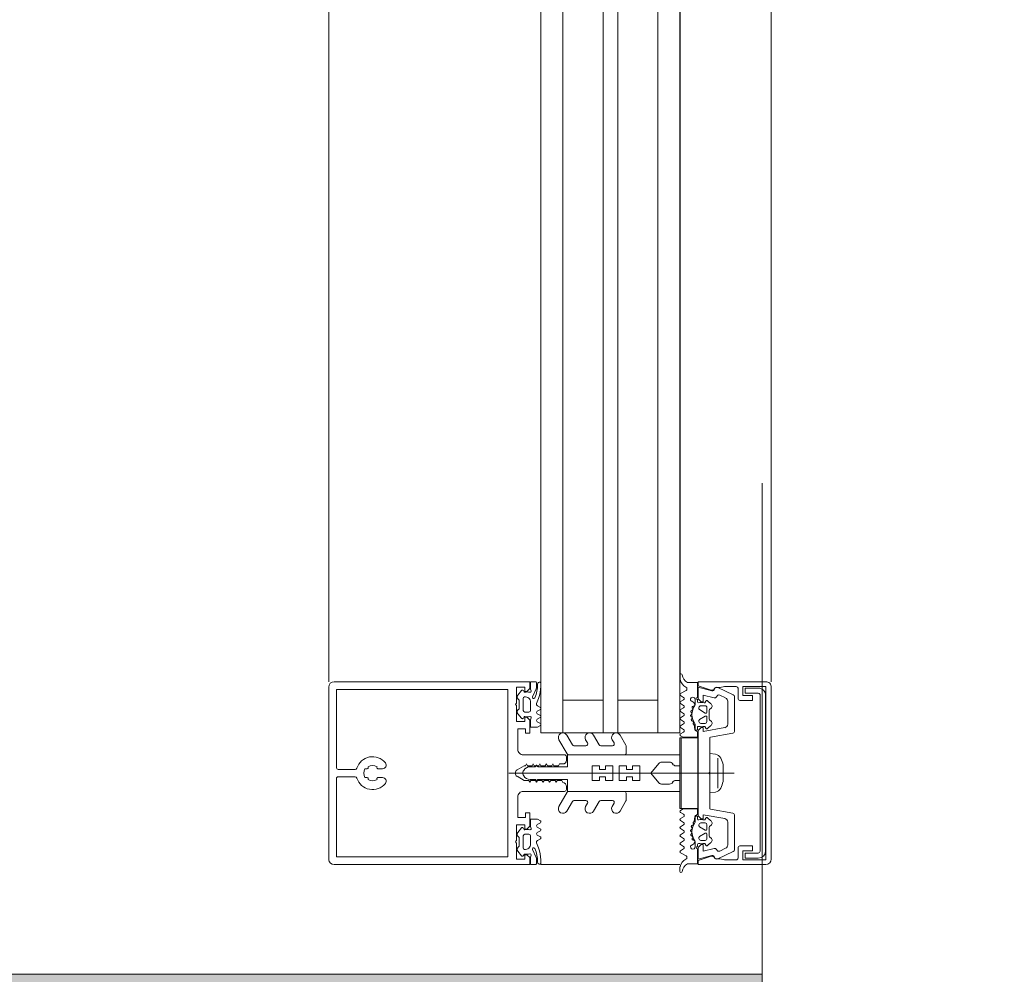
# Model space of a CAD drawing. Header units: centimetres. Extents: x -1316 to 21770, y -8842 to 3590.
# Tile 45 of 125: x -576 to -549, y 1383 to 1409. Entities that reach past the tile are written whole.
import ezdxf

# ---------------------------------------------------------------- set-up
doc = ezdxf.new("R2010")
doc.units = ezdxf.units.CM
doc.linetypes.add('Dash', pattern=[60, 30, -30])
doc.linetypes.add('Ponad', pattern=[39.688, 23.813, -15.875])
for name, color, linetype, lineweight in [('A-DETL', 90, 'Continuous', 9), ('A-DETL-GENF', 92, 'Continuous', 9), ('A-FLOR-OVHD', 1, 'Ponad', 9), ('A-GLAZ-CURT', 52, 'Continuous', 9), ('A-GLAZ-CWMG', 51, 'Continuous', 9), ('A-WALL', 113, 'Continuous', 13), ('A-WALL-PATT', 111, 'Continuous', 13)]:
    doc.layers.add(name, color=color, linetype=linetype, lineweight=lineweight)

# ---------------------------------------------------------------- blocks, each defined once
blk = doc.blocks.new('Rectangular Mullion - SI_CovCap-20mm_Tran-55mm-2281819-5_piętro III __10_50 m_ - stan projektowany')
at = {"layer": 'A-DETL-GENF'}
for p, q in [((-2.5, 9.45), (-2.5, 7.8)), ((2.366, 9.6), (-2.35, 9.6)), ((2.5, 7.8), (2.5, 9.451)), ((-2.5, 9.39), (-2.5, 4.79)), ((-2.29, 9.39), (-2.29, 4.79)), ((-0.1, 8.877), (-0.1, 9.34)), ((0.1, 9.34), (0.1, 8.877)), ((2.29, 9.39), (2.29, 4.79)), ((2.5, 9.39), (2.5, 4.79)), ((-0.12, 8.608), (-0.12, 8.547)), ((0.12, 8.547), (0.12, 8.608)), ((-0.12, 8.253), (-0.12, 8.128)), ((0.12, 8.128), (0.12, 8.253)), ((0, -1.485), (0, 4.678)), ((-2.26, 4.327), (-2.136, 4.43)), ((-2.022, 4.419), (-2.014, 4.409)), ((-1.975, 4.39), (-1.783, 4.39)), ((-1.745, 4.409), (-1.737, 4.419)), ((-1.623, 4.43), (-1.499, 4.327)), ((1.623, 4.43), (1.499, 4.327)), ((1.745, 4.409), (1.737, 4.419)), ((1.975, 4.39), (1.783, 4.39)), ((2.022, 4.419), (2.014, 4.409)), ((2.26, 4.327), (2.136, 4.43)), ((-2.221, 4.258), (-2.256, 4.278)), ((-2.043, 4.28), (-1.716, 4.28)), ((-1.717, 4.08), (-1.939, 4.08)), ((-1.669, 4.238), (-1.669, 4.13)), ((-1.503, 4.278), (-1.538, 4.258)), ((-0.501, 4.28), (-0.501, 3.15)), ((-0.176, 3.957), (-0.176, 4.096)), ((-0.076, 4.269), (-0.051, 4.283)), ((0.074, 4.269), (0.049, 4.283)), ((0.174, 3.957), (0.174, 4.096)), ((0.499, 3.15), (0.499, 4.28)), ((1.503, 4.278), (1.538, 4.258)), ((1.669, 4.238), (1.669, 4.13)), ((2.043, 4.28), (1.716, 4.28)), ((1.717, 4.08), (1.939, 4.08)), ((2.221, 4.258), (2.256, 4.278)), ((-2.35, 3.918), (-2.479, 3.918)), ((-2.372, 3.801), (-2.471, 3.801)), ((-2.088, 4.025), (-2.309, 3.927)), ((-1.904, 3.918), (-2.045, 3.865)), ((-1.795, 3.813), (-1.843, 3.896)), ((-1.695, 3.897), (-1.743, 3.813)), ((-1.575, 3.813), (-1.624, 3.897)), ((-1.475, 3.897), (-1.522, 3.816)), ((-1.354, 3.813), (-1.402, 3.897)), ((-0.211, 3.925), (-0.186, 3.94)), ((-0.186, 3.894), (-0.211, 3.908)), ((0.209, 3.925), (0.184, 3.94)), ((0.184, 3.894), (0.209, 3.908)), ((1.354, 3.813), (1.402, 3.897)), ((1.475, 3.897), (1.522, 3.816)), ((1.575, 3.813), (1.624, 3.897)), ((1.695, 3.897), (1.743, 3.813)), ((1.795, 3.813), (1.843, 3.896)), ((1.904, 3.918), (2.045, 3.865)), ((2.088, 4.025), (2.309, 3.927)), ((2.35, 3.918), (2.479, 3.918)), ((2.372, 3.801), (2.471, 3.801)), ((-0.913, 3.305), (-0.526, 3.081)), ((0.912, 3.305), (0.524, 3.081)), ((-0.776, 2.937), (-1.038, 3.088)), ((-0.501, 3.038), (-0.501, 1.517)), ((-0.451, 3.1), (-0.351, 3.1)), ((0.365, 3.1), (0.45, 3.1)), ((0.499, 3.038), (0.499, 1.517)), ((0.774, 2.937), (1.037, 3.088)), ((-0.751, 2.568), (-0.751, 2.894)), ((0.749, 2.568), (0.749, 2.894)), ((-0.913, 2.575), (-0.826, 2.524)), ((0.912, 2.575), (0.824, 2.524)), ((-0.776, 2.207), (-1.038, 2.358)), ((-0.751, 1.842), (-0.751, 2.164)), ((0.749, 1.842), (0.749, 2.164)), ((0.774, 2.207), (1.037, 2.358)), ((-0.762, 1.474), (-1.038, 1.633)), ((-0.913, 1.849), (-0.826, 1.799)), ((0.761, 1.474), (1.037, 1.633)), ((0.912, 1.849), (0.824, 1.799)), ((-0.551, 1.467), (-0.737, 1.467)), ((0.549, 1.467), (0.736, 1.467)), ((-0.301, 0.498), (-0.301, 0.283)), ((0.299, 0.498), (0.299, 0.283)), ((-2.599, -0.001), (-2.687, -0.001)), ((-2.175, -0.018), (-2.263, -0.17)), ((-2.073, -0.102), (-2.124, -0.017)), ((-1.955, -0.017), (-2.005, -0.102)), ((-1.853, -0.102), (-1.903, -0.017)), ((-1.736, -0.017), (-1.785, -0.102)), ((-1.634, -0.103), (-1.684, -0.017)), ((-1.516, -0.017), (-1.565, -0.102)), ((-1.414, -0.103), (-1.464, -0.017)), ((-1.296, -0.017), (-1.345, -0.103)), ((-1.196, -0.098), (-1.244, -0.017)), ((-1.075, -0.016), (-1.123, -0.099)), ((1.075, -0.016), (1.123, -0.099)), ((1.196, -0.098), (1.244, -0.017)), ((1.296, -0.017), (1.345, -0.103)), ((1.414, -0.103), (1.464, -0.017)), ((1.516, -0.017), (1.565, -0.102)), ((1.634, -0.103), (1.684, -0.017)), ((1.736, -0.017), (1.785, -0.102)), ((1.853, -0.102), (1.903, -0.017)), ((1.955, -0.017), (2.005, -0.102)), ((2.073, -0.102), (2.124, -0.017)), ((2.175, -0.018), (2.263, -0.17)), ((2.599, -0.001), (2.687, -0.001)), ((-1.882, -0.42), (-2.01, -0.42)), ((-2.01, -0.48), (-1.95, -0.48)), ((-1.975, -0.31), (-1.947, -0.359)), ((-1.828, -0.377), (-1.827, -0.362)), ((-1.79, -0.52), (-1.762, -0.52)), ((-1.786, -0.34), (-1.768, -0.351)), ((-1.736, -0.535), (-1.644, -0.695)), ((-1.722, -0.333), (-1.717, -0.32)), ((-1.668, -0.308), (-1.653, -0.322)), ((-1.605, -0.317), (-1.597, -0.304)), ((-1.556, -0.695), (-1.464, -0.535)), ((-1.546, -0.306), (-1.536, -0.323)), ((-1.487, -0.331), (-1.476, -0.321)), ((-1.438, -0.52), (-1.41, -0.52)), ((-1.427, -0.336), (-1.422, -0.356)), ((-1.379, -0.375), (-1.366, -0.368)), ((-1.249, -0.48), (-1.184, -0.48)), ((1.249, -0.48), (1.184, -0.48)), ((1.379, -0.375), (1.366, -0.368)), ((1.438, -0.52), (1.41, -0.52)), ((1.427, -0.336), (1.422, -0.356)), ((1.556, -0.695), (1.464, -0.535)), ((1.487, -0.331), (1.476, -0.321)), ((1.546, -0.306), (1.536, -0.323)), ((1.605, -0.317), (1.597, -0.304)), ((1.736, -0.535), (1.644, -0.695)), ((1.668, -0.308), (1.653, -0.322)), ((1.722, -0.333), (1.717, -0.32)), ((1.79, -0.52), (1.762, -0.52)), ((1.786, -0.34), (1.768, -0.351)), ((1.828, -0.377), (1.827, -0.362)), ((1.882, -0.42), (2.01, -0.42)), ((1.975, -0.31), (1.947, -0.359)), ((2.01, -0.48), (1.95, -0.48)), ((-1.978, -0.754), (-1.896, -0.851)), ((-1.84, -0.69), (-1.84, -0.57)), ((-1.67, -0.74), (-1.79, -0.74)), ((-1.715, -0.8), (-1.485, -0.8)), ((-1.41, -0.74), (-1.53, -0.74)), ((-1.36, -0.57), (-1.36, -0.69)), ((-1.304, -0.851), (-1.222, -0.754)), ((1.304, -0.851), (1.222, -0.754)), ((1.36, -0.57), (1.36, -0.69)), ((1.41, -0.74), (1.53, -0.74)), ((1.715, -0.8), (1.485, -0.8)), ((1.67, -0.74), (1.79, -0.74)), ((1.84, -0.69), (1.84, -0.57)), ((1.978, -0.754), (1.896, -0.851)), ((-2.344, -1.034), (-2.145, -1.461)), ((-1.09, -1.449), (-0.982, -0.84)), ((-0.953, -0.815), (-0.025, -0.815)), ((0.408, -1.036), (-0.408, -1.036)), ((0.025, -0.815), (0.953, -0.815)), ((0.982, -0.84), (1.09, -1.449)), ((2.145, -1.461), (2.344, -1.034)), ((-2.055, -1.252), (-2.131, -1.089)), ((-1.342, -1.31), (-1.964, -1.31)), ((-0.225, -1.183), (0.225, -1.183)), ((1.964, -1.31), (1.342, -1.31)), ((2.131, -1.089), (2.055, -1.252)), ((-2.32, -1.59), (-2.04, -1.59)), ((-2.1, -1.49), (-1.139, -1.49)), ((1.139, -1.49), (2.1, -1.49)), ((2.04, -1.59), (2.32, -1.59)), ((2.135, -2.195), (-2.135, -2.195)), ((-2.125, -2.345), (2.125, -2.345)), ((2.35, -2.5), (-2.35, -2.5))]:
    blk.add_line(p, q, dxfattribs=at)
at = {"layer": 'A-DETL-GENF', "flags": 128}
for points in [[(-0.15, 9.39), (-2.29, 9.39), (-2.29, 7.8)], [(2.29, 7.8), (2.29, 9.39), (0.15, 9.39)], [(-2.501, 4.9), (-2.501, 4.1), (-2.311, 4.1), (-2.231, 4.18), (-2.231, 4.24), (-2.351, 4.24), (-2.351, 4.47), (-1.906, 4.47)], [(-2.291, 4.9), (-2.291, 4.7), (2.289, 4.7), (2.289, 4.9)], [(1.904, 4.47), (2.349, 4.47), (2.349, 4.24), (2.23, 4.24), (2.23, 4.18), (2.31, 4.1), (2.499, 4.1), (2.499, 4.9)], [(-1.856, 4.47), (-1.411, 4.47), (-1.411, 4.24), (-1.53, 4.24), (-1.53, 4.18), (-1.45, 4.1), (-1.091, 4.1), (-1.091, 4.22), (-1.211, 4.22), (-1.211, 4.43), (-0.651, 4.43)], [(-0.251, 3.2), (-0.251, 3.29), (-0.201, 3.32), (-0.201, 3.441), (-0.251, 3.47), (-0.201, 3.499), (-0.201, 3.621), (-0.251, 3.65), (-0.201, 3.679), (-0.201, 3.801), (-0.251, 3.83), (-0.201, 3.859), (-0.201, 3.981), (-0.251, 4.01), (-0.201, 4.039), (-0.201, 4.161), (-0.251, 4.19), (-0.2, 4.219), (-0.2, 4.255), (-0.088, 4.45)], [(0.087, 4.45), (0.199, 4.255), (0.199, 4.129), (0.249, 4.1), (0.199, 4.071), (0.199, 3.949), (0.249, 3.92), (0.199, 3.891), (0.199, 3.769), (0.249, 3.74), (0.199, 3.711), (0.199, 3.589), (0.249, 3.56), (0.199, 3.531), (0.199, 3.409), (0.249, 3.38), (0.199, 3.351), (0.199, 3.23), (0.252, 3.2)], [(0.649, 4.43), (1.209, 4.43), (1.209, 4.22), (1.089, 4.22), (1.089, 4.1), (1.449, 4.1), (1.529, 4.18), (1.529, 4.24), (1.409, 4.24), (1.409, 4.47), (1.855, 4.47)], [(-2.499, 3.938), (-2.499, 4.08), (-2.298, 4.08), (-2.247, 4.067)], [(-1.512, 4.067), (-1.461, 4.08), (-1.259, 4.08), (-1.259, 3.888), (-1.302, 3.813)], [(-0.265, 0.575), (-0.001, 0.797), (-0.001, 1.097), (-0.201, 1.097), (-0.201, 1.297), (-0.101, 1.297), (-0.101, 1.463), (-0.201, 1.463), (-0.201, 1.663), (-0.001, 1.663), (-0.001, 1.83), (-0.201, 1.83), (-0.201, 2.03), (-0.101, 2.03), (-0.101, 2.197), (-0.201, 2.197), (-0.201, 2.397), (-0.001, 2.397), (-0.001, 4.297), (-0.001, 2.397), (0.199, 2.397), (0.199, 2.197), (0.099, 2.197), (0.099, 2.03), (0.199, 2.03), (0.199, 1.83), (-0.001, 1.83), (-0.001, 1.663), (0.199, 1.663), (0.199, 1.463), (0.099, 1.463), (0.099, 1.297), (0.199, 1.297), (0.199, 1.097), (-0.001, 1.097), (-0.001, 0.797), (0.264, 0.575)], [(1.512, 4.067), (1.461, 4.08), (1.259, 4.08), (1.259, 3.888), (1.302, 3.813)], [(2.499, 3.938), (2.499, 4.08), (2.298, 4.08), (2.247, 4.067)], [(-0.201, 0.11), (-0.201, -0.003), (-0.501, -0.003), (-0.501, 3.067), (-0.176, 3.067), (-0.176, 3.876)], [(0.199, 0.11), (0.199, -0.003), (0.499, -0.003), (0.499, 3.067), (0.174, 3.067), (0.174, 3.876)], [(-2.48, -0.211), (-2.48, -0.48), (-2.07, -0.48)], [(-1.115, -0.48), (-0.98, -0.48), (-0.98, -0.09), (-1.023, -0.016)], [(1.115, -0.48), (0.98, -0.48), (0.98, -0.09), (1.023, -0.016)], [(2.48, -0.211), (2.48, -0.48), (2.07, -0.48)], [(-2.5, -2.35), (-2.5, -0.5), (-2.39, -0.5), (-2.273, -0.858)], [(-2.058, -0.934), (-2.136, -0.64), (-1.95, -0.64), (-1.95, -0.58), (-2.03, -0.5), (-2.35, -0.5), (-2.25, -0.874)], [(-1.203, -0.42), (-1.325, -0.42), (-1.322, -0.394), (-1.195, -0.41)], [(1.244, -1.227), (1.14, -0.64), (1.25, -0.64), (1.25, -0.58), (1.17, -0.5), (-1.17, -0.5), (-1.25, -0.58), (-1.25, -0.64), (-1.14, -0.64), (-1.244, -1.227)], [(1.203, -0.42), (1.325, -0.42), (1.322, -0.394), (1.195, -0.41)], [(2.25, -0.874), (2.35, -0.5), (2.03, -0.5), (1.95, -0.58), (1.95, -0.64), (2.136, -0.64), (2.058, -0.934)], [(2.273, -0.858), (2.39, -0.5), (2.5, -0.5), (2.5, -2.35)], [(-1.92, -0.667), (-1.92, -0.68), (-1.97, -0.709)], [(-1.23, -0.709), (-1.28, -0.68), (-1.28, -0.667)], [(1.23, -0.709), (1.28, -0.68), (1.28, -0.667)], [(1.92, -0.667), (1.92, -0.68), (1.97, -0.709)], [(-2.34, -1.001), (-2.34, -1.106), (-2.37, -1.224), (-2.37, -1.539)], [(0.52, -0.974), (0.54, -0.821), (-0.54, -0.821), (-0.52, -0.974)], [(2.37, -1.54), (2.37, -1.224), (2.34, -1.106), (2.34, -1.001)], [(-1.99, -1.64), (-1.99, -1.99), (-2.12, -1.99), (-2.12, -1.72), (-2.37, -1.72), (-2.37, -2.35), (2.37, -2.35), (2.37, -1.72), (2.12, -1.72), (2.12, -1.99), (1.99, -1.99), (1.99, -1.64)], [(-2.185, -2.145), (-2.185, -1.785), (-2.325, -1.785), (-2.325, -2.145)], [(2.325, -2.145), (2.325, -1.785), (2.185, -1.785), (2.185, -2.145)]]:
    blk.add_lwpolyline(points, dxfattribs=at)
for points in [[(0.97, 0), (-0.97, 0), (-0.97, -0.04), (0.97, -0.04)], [(0.97, -0.04), (-0.97, -0.04), (-0.97, -0.49), (0.97, -0.49)]]:
    blk.add_lwpolyline(points, close=True, dxfattribs=at)
at = {"layer": 'A-DETL-GENF'}
for centre, radius, start, end in [((-2.35, 9.45), 0.15, 90.0003, 179.9997), ((2.35, 9.451), 0.15, 0.1055, 83.878), ((-0.15, 9.34), 0.05, 0.0077, 89.9923), ((0.15, 9.34), 0.05, 89.9791, 180.0209), ((0, 8.4), 0.45, 107.4982, 231.0552), ((-0.15, 8.877), 0.05, 287.4982, 0), ((0, 8.4), 0.24, 60, 120), ((0.15, 8.877), 0.05, 180, 252.583), ((0, 8.4), 0.45, 308.9448, 72.583), ((0, 8.4), 0.21, 143.7768, 216.2232), ((-0.15, 8.547), 0.03, 229.6807, 0), ((0.15, 8.547), 0.03, 180, 310.3193), ((0, 8.4), 0.21, 323.7768, 36.2232), ((-0.22, 8.128), 0.1, 231.0552, 0), ((-0.15, 8.253), 0.03, 0, 130.3193), ((0.15, 8.253), 0.03, 49.6807, 180), ((0.22, 8.128), 0.1, 180, 308.9448), ((-2.241, 4.304), 0.03, 128.5798, 239.9915), ((-2.085, 4.368), 0.08, 38.8475, 129.685), ((-1.975, 4.44), 0.05, 218.8475, 270), ((-1.881, 4.465), 0.0255, 12.35, 167.65), ((-1.783, 4.44), 0.05, 270, 321.1528), ((-1.674, 4.368), 0.08, 50.315, 141.1528), ((-1.518, 4.304), 0.03, 300.0085, 51.4202), ((-0.65, 4.28), 0.15, 359.9706, 90.0294), ((0, 4.401), 0.1, 28.7984, 151.2016), ((0.649, 4.28), 0.15, 89.9706, 180.0294), ((1.518, 4.304), 0.03, 128.5798, 239.9915), ((1.674, 4.368), 0.08, 38.8472, 129.685), ((1.783, 4.44), 0.05, 218.8472, 270), ((1.88, 4.465), 0.0255, 12.35, 167.65), ((1.975, 4.44), 0.05, 270, 321.1525), ((2.085, 4.368), 0.08, 50.315, 141.1525), ((2.241, 4.304), 0.03, 300.0085, 51.4202), ((-2.239, 4.096), 0.03, 255.4027, 14.3746), ((-2.231, 4.24), 0.02, 346.6587, 60.0171), ((-1.942, 4.172), 0.277, 166.6587, 194.3746), ((-1.94, 4.228), 0.148, 172.4164, 270.2404), ((-2.04, 4.23), 0.0496, 92.7559, 159.6878), ((-1.72, 4.13), 0.0502, 273.3323, 359.7322), ((-1.719, 4.23), 0.0499, 9.2263, 86.9893), ((-1.52, 4.096), 0.03, 165.6254, 284.5942), ((-1.817, 4.172), 0.277, 345.6254, 13.341), ((-1.528, 4.24), 0.02, 119.9847, 193.341), ((0.024, 4.096), 0.2, 120, 180), ((-0.001, 4.197), 0.1, 90, 120), ((-0.001, 4.197), 0.1, 60, 90), ((-0.026, 4.096), 0.2, 360, 60), ((1.52, 4.096), 0.03, 255.4058, 14.3746), ((1.528, 4.24), 0.02, 346.659, 60.0153), ((1.817, 4.172), 0.277, 166.659, 194.3746), ((1.719, 4.23), 0.0499, 93.0107, 170.7737), ((1.72, 4.13), 0.0502, 180.2678, 266.6677), ((1.94, 4.228), 0.148, 269.7596, 7.5836), ((2.04, 4.23), 0.0496, 20.3122, 87.2441), ((2.239, 4.096), 0.03, 165.6254, 284.5973), ((1.942, 4.172), 0.277, 345.6254, 13.3413), ((2.231, 4.24), 0.02, 119.9829, 193.3413), ((-2.479, 3.938), 0.02, 180.0007, 269.9993), ((-2.434, 3.831), 0.059, 88.5974, 194.6036), ((-2.471, 3.821), 0.02, 194.6036, 270), ((-2.426, 4.822), 0.933, 269.587, 293.0035), ((-2.398, 4.798), 0.997, 271.4989, 290.69), ((-2.35, 4.018), 0.1, 270.0001, 294), ((-2.074, 3.995), 0.0337, 293.0035, 114), ((-1.887, 3.871), 0.05, 30.069, 110.536), ((-1.769, 3.828), 0.03, 210.0871, 329.9129), ((-1.66, 3.878), 0.0402, 27.7922, 152.3701), ((-1.549, 3.828), 0.0299, 210.122, 335.064), ((-1.439, 3.877), 0.0414, 28.176, 151.824), ((-1.328, 3.828), 0.0301, 210.1258, 329.8742), ((-0.206, 3.917), 0.01, 120.0303, 239.9802), ((-0.196, 3.957), 0.02, 300.0303, 360), ((-0.196, 3.876), 0.02, 360, 59.9802), ((0.194, 3.957), 0.02, 180, 239.9697), ((0.194, 3.876), 0.02, 120.0198, 180), ((0.204, 3.917), 0.01, 300.0198, 59.9697), ((1.328, 3.828), 0.0301, 210.1258, 329.8742), ((1.439, 3.877), 0.0414, 28.176, 151.824), ((1.549, 3.828), 0.0299, 204.936, 329.878), ((1.66, 3.878), 0.0402, 27.6299, 152.2078), ((1.769, 3.828), 0.03, 210.0871, 329.9129), ((1.887, 3.871), 0.05, 69.464, 149.931), ((2.074, 3.995), 0.0337, 66, 246.9965), ((2.398, 4.798), 0.997, 249.31, 268.5011), ((2.426, 4.822), 0.933, 246.9965, 270.413), ((2.35, 4.018), 0.1, 246, 269.9999), ((2.434, 3.831), 0.059, 345.3964, 91.4026), ((2.471, 3.821), 0.02, 270, 345.3964), ((2.479, 3.938), 0.02, 270.0007, 359.9993), ((-0.976, 3.197), 0.125, 60, 240), ((0.974, 3.197), 0.125, 300, 120), ((-0.551, 3.038), 0.05, 360, 60), ((-0.451, 3.15), 0.05, 179.9899, 270.0101), ((-0.351, 3.2), 0.0999, 269.9704, 0.0296), ((0.375, 3.225), 0.126, 191.5693, 265.5931), ((0.449, 3.15), 0.05, 270.9313, 359.9852), ((0.549, 3.038), 0.05, 120, 180), ((-0.801, 2.894), 0.05, 360, 60), ((0.799, 2.894), 0.05, 120, 180), ((-0.976, 2.467), 0.125, 60, 240), ((-0.801, 2.568), 0.05, 240, 360), ((0.799, 2.568), 0.05, 180, 300), ((0.974, 2.467), 0.125, 300, 120), ((-0.801, 2.164), 0.05, 360, 60), ((0.799, 2.164), 0.05, 120, 180), ((-0.976, 1.741), 0.125, 60, 240), ((-0.801, 1.842), 0.05, 240, 360), ((0.799, 1.842), 0.05, 180, 300), ((0.974, 1.741), 0.125, 300, 120), ((-0.737, 1.517), 0.05, 240, 270), ((-0.551, 1.517), 0.05, 270, 360), ((0.549, 1.517), 0.05, 180, 270), ((0.736, 1.517), 0.05, 270, 300), ((-0.201, 0.498), 0.1, 130, 180), ((0.199, 0.498), 0.1, 0, 50), ((-0.201, 0.283), 0.1, 180, 240), ((0.199, 0.283), 0.1, 300, 360), ((-0.301, 0.11), 0.1, 360, 60), ((0.299, 0.11), 0.1, 120, 180), ((-2.687, -0.031), 0.03, 89.9022, 261.6433), ((-2.733, -0.343), 0.286, 27.5921, 81.6433), ((-2.599, -0.201), 0.2, 80.4545, 89.9022), ((-2.614, -0.291), 0.291, 25.3637, 80.4545), ((-2.306, -0.145), 0.05, 205.3637, 330.1649), ((-2.149, -0.033), 0.03, 30.7154, 150.1649), ((-2.039, -0.078), 0.0417, 215.132, 324.868), ((-1.929, -0.032), 0.03, 30.5887, 149.5346), ((-1.819, -0.078), 0.0415, 215.012, 324.988), ((-1.71, -0.032), 0.03, 30.1448, 149.5346), ((-1.6, -0.077), 0.043, 217.8436, 323.8234), ((-1.49, -0.032), 0.03, 30.3449, 149.5346), ((-1.38, -0.079), 0.0419, 215.4665, 324.6999), ((-1.27, -0.033), 0.03, 30.3446, 149.7685), ((-1.159, -0.08), 0.0416, 206.9541, 331.568), ((-1.049, -0.031), 0.03, 29.7965, 150.132), ((1.049, -0.031), 0.03, 29.868, 150.2035), ((1.159, -0.08), 0.0416, 208.432, 333.0459), ((1.27, -0.033), 0.03, 30.2315, 149.6554), ((1.38, -0.079), 0.0419, 215.3001, 324.5335), ((1.49, -0.032), 0.03, 30.4654, 149.6551), ((1.6, -0.077), 0.043, 216.1766, 322.1564), ((1.71, -0.032), 0.03, 30.4654, 149.8552), ((1.819, -0.078), 0.0415, 215.012, 324.988), ((1.929, -0.032), 0.03, 30.4654, 149.4113), ((2.039, -0.078), 0.0417, 215.132, 324.868), ((2.149, -0.033), 0.03, 29.8351, 149.2846), ((2.306, -0.145), 0.05, 209.8351, 334.6363), ((2.614, -0.291), 0.291, 99.5455, 154.6363), ((2.733, -0.343), 0.286, 98.3567, 152.4079), ((2.599, -0.201), 0.2, 90.0978, 99.5455), ((2.687, -0.031), 0.03, 278.3567, 90.0978), ((-2.01, -0.355), 0.065, 90, 270), ((-2.04, -0.48), 0.03, 0, 180), ((-2.01, -0.33), 0.04, 29.9937, 90), ((-1.95, -0.51), 0.03, 0.0185, 89.0948), ((-1.861, -0.309), 0.1, 210.0023, 269.1728), ((-1.616, -0.589), 0.314, 165.4979, 194.5021), ((-1.882, -0.37), 0.05, 270, 305.0779), ((-1.862, -0.375), 0.0339, 269.1783, 356.9975), ((-1.6, -0.771), 0.44, 54.1588, 125.0779), ((-1.79, -0.57), 0.05, 89.9897, 180.0103), ((-1.8, -0.364), 0.0272, 60.011, 176.9853), ((-1.752, -0.323), 0.0316, 240.007, 341.9967), ((-1.762, -0.55), 0.03, 29.9936, 90.0121), ((-1.689, -0.329), 0.03, 45.0005, 162.0009), ((-1.631, -0.299), 0.0316, 224.991, 327.0104), ((-1.572, -0.321), 0.03, 30.0003, 146.9985), ((-1.508, -0.307), 0.0316, 210.0026, 311.9974), ((-1.456, -0.343), 0.03, 14.9955, 132.0028), ((-1.438, -0.55), 0.03, 89.9893, 150.005), ((-1.393, -0.348), 0.03, 195.0015, 296.9968), ((-1.41, -0.57), 0.05, 0.009, 89.991), ((-1.352, -0.394), 0.03, 0.0112, 116.991), ((-1.325, -0.39), 0.03, 234.1588, 270), ((-1.584, -0.589), 0.314, 345.517, 13.1975), ((-1.249, -0.51), 0.03, 90, 193.1975), ((-1.203, -0.453), 0.033, 305.0901, 90), ((-1.195, -0.46), 0.05, 7.1737, 90.0088), ((-1.115, -0.45), 0.03, 187.1885, 269.997), ((1.115, -0.45), 0.03, 270.003, 352.8115), ((1.195, -0.46), 0.05, 89.9912, 172.8263), ((1.203, -0.453), 0.033, 90, 234.9099), ((1.249, -0.51), 0.03, 346.8025, 90), ((1.584, -0.589), 0.314, 166.8025, 194.483), ((1.352, -0.394), 0.03, 63.009, 179.9888), ((1.325, -0.39), 0.03, 270, 305.8412), ((1.6, -0.771), 0.44, 54.9221, 125.8412), ((1.41, -0.57), 0.05, 90.009, 179.991), ((1.393, -0.348), 0.03, 243.0032, 344.9985), ((1.456, -0.343), 0.03, 47.9972, 165.0045), ((1.438, -0.55), 0.03, 29.995, 90.0107), ((1.508, -0.307), 0.0316, 228.0026, 329.9974), ((1.572, -0.321), 0.03, 33.0015, 149.9997), ((1.631, -0.299), 0.0316, 212.9896, 315.009), ((1.689, -0.329), 0.03, 17.9991, 134.9995), ((1.752, -0.323), 0.0316, 198.0033, 299.993), ((1.762, -0.55), 0.03, 89.9879, 150.0064), ((1.8, -0.364), 0.0272, 3.0147, 119.989), ((1.79, -0.57), 0.05, 359.9897, 90.0103), ((1.862, -0.375), 0.0339, 183.0025, 270.8217), ((1.882, -0.37), 0.05, 234.9221, 270), ((1.861, -0.309), 0.1, 270.8272, 329.9977), ((1.95, -0.51), 0.03, 90.9052, 179.9815), ((1.616, -0.589), 0.314, 345.4979, 14.5021), ((2.01, -0.33), 0.04, 90, 150.0063), ((2.01, -0.355), 0.065, 270, 90), ((2.04, -0.48), 0.03, 0, 180), ((-1.955, -0.735), 0.03, 120.0049, 219.9897), ((-1.79, -0.69), 0.05, 179.9899, 270.0101), ((-1.715, -0.85), 0.05, 90.0003, 157.3776), ((-1.67, -0.71), 0.03, 269.9936, 30.0024), ((-1.53, -0.71), 0.03, 150.0027, 270.0013), ((-1.485, -0.85), 0.05, 22.6209, 90.0012), ((-1.41, -0.69), 0.05, 270.0092, 359.9908), ((-1.245, -0.735), 0.03, 319.9887, 60.0017), ((0, -0.821), 0.0256, 12.6804, 167.3196), ((1.245, -0.735), 0.03, 119.9983, 220.0113), ((1.41, -0.69), 0.05, 180.0092, 269.9908), ((1.485, -0.85), 0.05, 89.9988, 157.3791), ((1.53, -0.71), 0.03, 269.9987, 29.9973), ((1.67, -0.71), 0.03, 149.9976, 270.0064), ((1.715, -0.85), 0.05, 22.6224, 89.9997), ((1.79, -0.69), 0.05, 269.9899, 0.0101), ((1.955, -0.735), 0.03, 320.0103, 59.9951), ((-2.29, -1.009), 0.06, 98.4417, 205), ((-2.27, -1.001), 0.07, 120.0064, 180), ((-2.34, -0.88), 0.07, 300.0064, 18), ((-2.308, -0.89), 0.06, 278.4417, 15), ((-2.077, -1.064), 0.06, 108.8192, 205), ((-2.116, -0.95), 0.06, 288.8192, 15), ((-1.835, -0.8), 0.08, 219.9967, 337.3844), ((-1.365, -0.8), 0.08, 202.6228, 319.9969), ((-0.953, -0.845), 0.03, 90, 170), ((-0.307, -0.921), 0.22, 193.9707, 242.728), ((0.307, -0.921), 0.22, 297.2746, 346.0268), ((0.953, -0.845), 0.03, 10, 90), ((1.365, -0.8), 0.08, 220.0031, 337.3772), ((1.835, -0.8), 0.08, 202.6156, 320.0033), ((2.116, -0.95), 0.06, 165, 251.1808), ((2.077, -1.064), 0.06, 335, 71.1808), ((2.308, -0.89), 0.06, 165, 261.5583), ((2.34, -0.88), 0.07, 162, 239.9983), ((2.29, -1.009), 0.06, 335, 81.5583), ((2.27, -1.001), 0.07, 0, 59.9983), ((-1.964, -1.21), 0.1, 205, 270), ((-1.342, -1.21), 0.1, 270, 350), ((0, -0.291), 0.921, 243.7078, 255.8284), ((0, -0.291), 0.92, 284.1683, 296.293), ((1.342, -1.21), 0.1, 190, 270), ((1.964, -1.21), 0.1, 270, 335), ((-2.319, -1.539), 0.0512, 180.5709, 268.6482), ((-2.1, -1.44), 0.05, 205, 270), ((-2.04, -1.64), 0.05, 0, 90.0001), ((-1.139, -1.44), 0.05, 270, 350), ((1.139, -1.44), 0.05, 190, 270), ((2.04, -1.64), 0.05, 89.9981, 180.0017), ((2.1, -1.44), 0.05, 270, 335), ((2.32, -1.54), 0.0498, 269.8262, 0.1735), ((-2.125, -2.145), 0.2, 179.9718, 270.0352), ((-2.135, -2.145), 0.0499, 179.8796, 270.0225), ((2.125, -2.144), 0.2, 270.0295, 359.9723), ((2.135, -2.144), 0.0501, 270.0875, 359.9336), ((-2.35, -2.35), 0.15, 179.9938, 270.0062), ((2.35, -2.35), 0.15, 270.0494, 359.9506)]:
    blk.add_arc(centre, radius, start, end, dxfattribs=at)
blk = doc.blocks.new('Schueco_FWS-Glazing1 - SI_38mm_TripGlz 2-2613228-5_piętro III __10_50 m_ - stan projektowany')
at = {"layer": 'A-GLAZ-CURT'}
for p, q in [((18.4, 0), (-18.4, 0)), ((-18.4, 0), (-18.4, -3.8)), ((18.4, -3.8), (18.4, 0)), ((-18.4, -3.8), (18.4, -3.8))]:
    blk.add_line(p, q, dxfattribs=at)
at = {"layer": 'A-GLAZ-CURT', "lineweight": 13}
for p, q in [((-18.4, -0.6), (18.4, -0.6)), ((-17.5, -0.6), (-17.5, -1.7)), ((17.5, -0.6), (17.5, -1.7)), ((-18.4, -1.7), (18.4, -1.7)), ((-18.4, -2.1), (18.4, -2.1)), ((-17.5, -2.1), (-17.5, -3.2)), ((17.5, -2.1), (17.5, -3.2)), ((-18.4, -3.2), (18.4, -3.2))]:
    blk.add_line(p, q, dxfattribs=at)
blk = doc.blocks.new('Rectangular Mullion - Schueco_FWS-50-SI_Tran_CovCap-20mm_Tran-55mm-2293422-5_piętro III __10_50 m_ - stan projektowany')
at = {"layer": 'A-GLAZ-CWMG'}
for p, q in [((-567.473, 1425.326), (-567.473, 1391.326)), ((-557.863, 1391.326), (-557.863, 1425.326)), ((-555.373, 1391.326), (-555.373, 1425.326)), ((-557.873, 1386.326), (-561.673, 1386.326))]:
    blk.add_line(p, q, dxfattribs=at)

msp = doc.modelspace()

# ---------------------------------------------------------------- hatches: boundary and pattern name
at = {"layer": 'A-WALL-PATT'}
msp.add_hatch(color=9, dxfattribs=at).paths.add_polyline_path([(-567.623, 1377.326), (-567.623, 1383.326), (-597.623, 1383.326), (-597.623, 1377.326)], flags=0)
h = msp.add_hatch(color=9, dxfattribs=at)
h.paths.add_polyline_path([(-567.623, 132.326), (-555.623, 132.326), (-555.623, 152.326), (-567.623, 152.326)], flags=0)
h.paths.add_polyline_path([(-558.123, 283.826), (-555.623, 283.826), (-555.623, 612.826), (-567.623, 612.826), (-567.623, 283.826)], flags=0)
h.paths.add_polyline_path([(-555.623, 743.826), (-555.623, 1032.826), (-567.623, 1032.826), (-567.623, 743.826), (-558.123, 743.826)], flags=0)
h.paths.add_polyline_path([(-555.623, 1163.826), (-555.623, 1383.326), (-567.623, 1383.326), (-567.623, 1163.826), (-558.123, 1163.826)], flags=0)

# ---------------------------------------------------------------- linework, layer by layer
at = {"layer": 'A-DETL', "linetype": 'Dash', "lineweight": 25}
for points, knots in [([(-555.623, 1472.575), (-478.908, 1472.575), (-476.079, 1472.575), (-439.123, 1472.575), (-439.123, 1435.619), (-439.123, 1432.79), (-439.123, 1329.11), (-439.123, 1326.281), (-439.123, 1289.326), (-402.167, 1289.326), (-399.339, 1289.326), (54.377, 1289.326), (347.204, 1289.326), (391.666, 1289.326), (418.55, 1316.21), (413.877, 1393.928), (413.877, 1663.126)], [0, 0, 0, 0, 1.274059, 2.1133, 2.95254, 4.521491, 5.717221, 7.286172, 8.125412, 8.964652, 14.361634, 22.556861, 31.207392, 35.311818, 37.065318, 41.276562, 41.276562, 41.276562, 41.276562]), ([(-561.623, 233.023), (-511.606, 233.023), (-497.781, 233.023), (-439.123, 233.023), (-439.123, 251.363), (-439.123, 296.623), (-439.123, 1289.326), (-439.123, 1326.281), (-439.123, 1329.11), (-439.123, 1432.79), (-439.123, 1435.619), (-439.123, 1472.575), (-476.079, 1472.575), (-478.908, 1472.575), (-555.623, 1472.575)], [0, 0, 0, 0, 1.339676, 2.332925, 3.669947, 15.221807, 26.977257, 38.268666, 39.837617, 41.033347, 42.602298, 43.441538, 44.280778, 45.554838, 45.554838, 45.554838, 45.554838]), ([(-555.623, 1472.575), (-478.908, 1472.575), (-450.623, 1472.575), (-439.123, 1472.575), (-439.123, 1461.075), (-439.123, 1432.79), (-439.123, 1329.11), (-439.123, 1326.281), (-439.123, 1289.326), (-402.167, 1289.326), (-399.339, 1289.326), (54.377, 1289.326), (347.204, 1289.326), (391.666, 1289.326), (413.877, 1267.114), (413.877, 1211.148), (413.877, 1019.9)], [0, 0, 0, 0, 1.274059, 1.834911, 2.395763, 3.964714, 5.438832, 7.007784, 7.847024, 8.686264, 14.083246, 22.278473, 30.929004, 34.961158, 36.402966, 39.45005, 39.45005, 39.45005, 39.45005])]:
    msp.add_open_spline(points, degree=3, knots=knots, dxfattribs=at)
at = {"layer": 'A-FLOR-OVHD'}
msp.add_line((-555.623, 1833.326), (-555.623, 1383.326), dxfattribs=at)
at = {"layer": 'A-WALL', "lineweight": 9}
for p, q in [((-555.623, 1383.326), (-597.623, 1383.326)), ((-555.623, 1353.326), (-555.623, 1383.326))]:
    msp.add_line(p, q, dxfattribs=at)

# ---------------------------------------------------------------- block references
at = {"layer": 'A-GLAZ-CURT', "rotation": 270.0000000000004}
msp.add_blockref('Schueco_FWS-Glazing1 - SI_38mm_TripGlz 2-2613228-5_piętro III __10_50 m_ - stan projektowany', (-557.873, 1408.326), dxfattribs=at)
at = {"layer": 'A-GLAZ-CWMG'}
msp.add_blockref('Rectangular Mullion - Schueco_FWS-50-SI_Tran_CovCap-20mm_Tran-55mm-2293422-5_piętro III __10_50 m_ - stan projektowany', (0, 0), dxfattribs=at)
at = {"layer": 'A-GLAZ-CWMG', "extrusion": (0, 0, -1), "rotation": 269.9999999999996}
msp.add_blockref('Rectangular Mullion - SI_CovCap-20mm_Tran-55mm-2281819-5_piętro III __10_50 m_ - stan projektowany', (557.873, 1388.826), dxfattribs=at)

doc.saveas('drawing.dxf')
